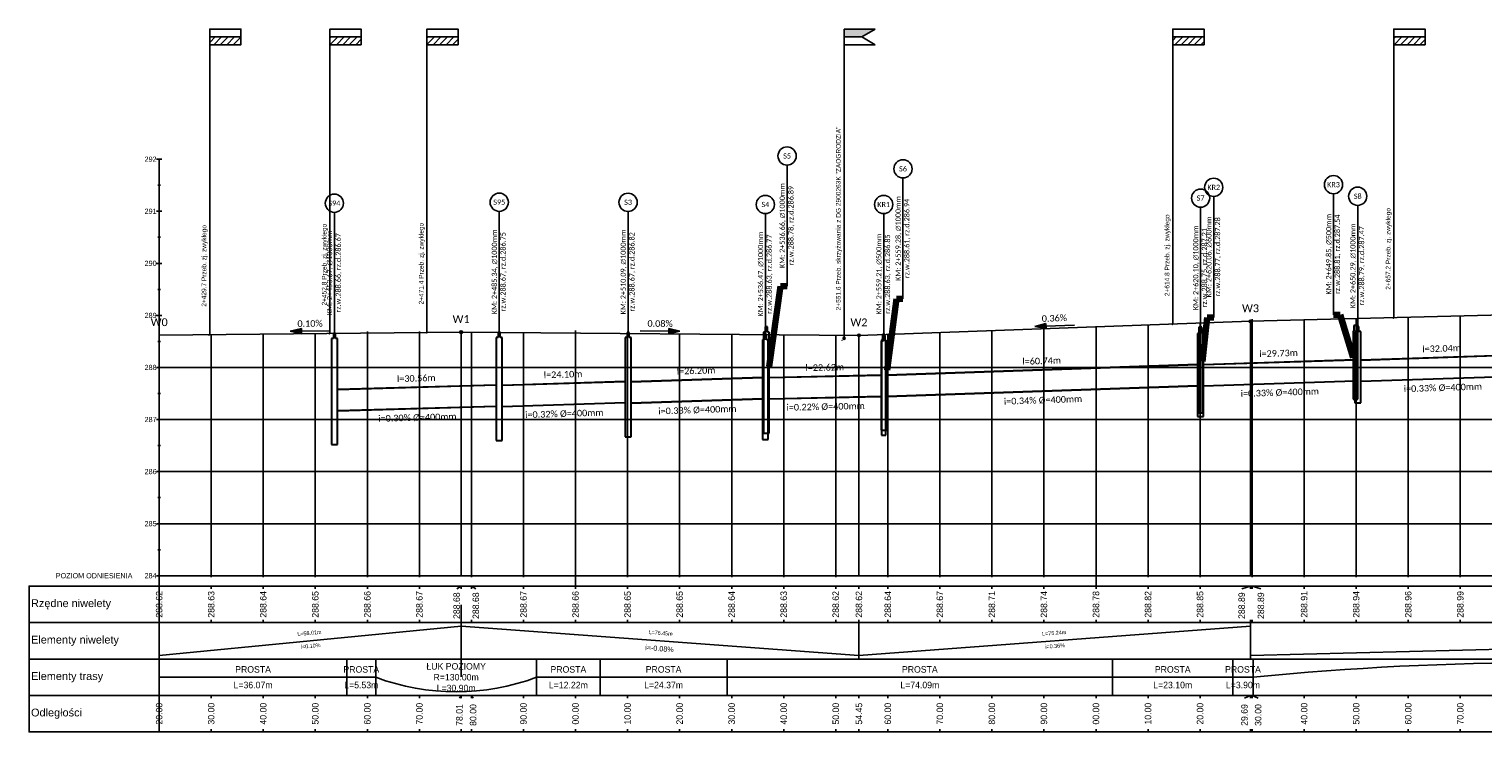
# Model space of a CAD drawing. Header units: metres. Extents: x -1 to 7476305, y 0 to 5497191.
# Tile 113 of 115: x 7475714 to 7475993, y 5496906 to 5497041. Entities that reach past the tile are written whole.
import ezdxf

# ---------------------------------------------------------------- set-up
doc = ezdxf.new("R2010")
doc.units = ezdxf.units.M
for name, color, linetype in [('C-DROGI-PROFILE', 7, 'Continuous'), ('C-DROGI-PROFILE-ETYKIETY', 7, 'Continuous'), ('C-DROGI-PROFILE-WIDOKI', 7, 'Continuous'), ('C-DROGI-PROFILE-WIDOKI-ETYKIETY', 7, 'Continuous'), ('C-DROGI-SYTUACJA', 7, 'Continuous'), ('C-SIECI-RURY-ETYKIETY', 154, 'Continuous'), ('C-SIECI-STRUKTURY-ETYKIETY', 154, 'Continuous')]:
    doc.layers.add(name, color=color, linetype=linetype)
doc.layers.add('C-ROAD-TEXT', color=1, linetype='Continuous', lineweight=13)
doc.layers.add('RTPW01', color=7, linetype='Continuous', lineweight=5, true_color=0x0a0909)
doc.styles.add('! rom po 1.8mm', font='calibri.ttf', dxfattribs={"height": 0.9})
doc.styles.add('KAMIL', font='calibri.ttf', dxfattribs={"height": 0.75})
doc.dimstyles.new('! 500', dxfattribs={"dimscale": 5, "dimtxt": 0.9, "dimasz": 0.18, "dimexe": 0.08, "dimexo": 0.04, "dimgap": 0.07, "dimtad": 1, "dimzin": 1, "dimtxsty": '! rom po 1.8mm', "dimcen": 0.09, "dimclrd": 256, "dimclre": 256, "dimclrt": 256, "dimazin": 1, "dimtfac": 1, "dimtix": 1, "dimtmove": 1, "dimatfit": 1, "dimfxl": 0.2, "dimlwd": -1, "dimlwe": -1, "dimarcsym": 0})

# ---------------------------------------------------------------- blocks, each defined once
blk = doc.blocks.new('okrag')
at = {"color": 0}
blk.add_circle((0, 0), 0.5, dxfattribs=at)
blk = doc.blocks.new('strzalka_poziom_2')
blk.add_hatch(color=256).paths.add_polyline_path([(1, 0.091), (1, -0.091), (1.391, 0)])
blk.add_line((1, 0.091), (1, -0.091))
for points in [[(0, 0), (1, 0)], [(1.391, 0), (1, 0.091)], [(1.391, 0), (1, -0.091)]]:
    blk.add_lwpolyline(points)
blk = doc.blocks.new('flaga zjazd')
at = {"layer": 'C-DROGI-SYTUACJA'}
h = blk.add_hatch(dxfattribs=at)
h.set_pattern_fill('ANSI31', color=1, scale=0.46)
h.set_pattern_definition([(45, (-7493231.8825, -5485457.8885), (-1.03272945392, 1.03272945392), [])])
h.paths.add_polyline_path([(10, 2), (10, 5), (0, 5), (0, 2)])
at = {"layer": 'C-DROGI-SYTUACJA', "flags": 128}
for points in [[(10, 5), (10, 0), (0, 0), (0, 5), (10, 5)], [(10, 0), (10, 5), (0, 5), (0, 0), (10, 0)], [(10, 2), (0, 2)], [(10, 2), (0, 2)]]:
    blk.add_lwpolyline(points, dxfattribs=at)
blk = doc.blocks.new('flaga zjazd prawo')
at = {"layer": 'C-DROGI-SYTUACJA'}
h = blk.add_hatch(dxfattribs=at)
h.set_pattern_fill('ANSI31', color=1, scale=0.46)
h.set_pattern_definition([(45, (-7493241.8825, -5485457.8885), (-1.03272945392, 1.03272945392), [])])
h.paths.add_polyline_path([(0, 2.5), (0, 5), (-10, 5), (-10, 2.5)])
at = {"layer": 'C-DROGI-SYTUACJA', "flags": 128}
for points in [[(0, 5), (0, 0), (-10, 0), (-10, 5), (0, 5)], [(0, 0), (0, 5), (-10, 5), (-10, 0), (0, 0)], [(0, 2.5), (-10, 2.5)], [(0, 2.5), (-10, 2.5)]]:
    blk.add_lwpolyline(points, dxfattribs=at)
blk = doc.blocks.new('AeccTickCircle')
at = {"color": 0, "linetype": 'ByBlock', "lineweight": -2}
blk.add_circle((0, 0), 0.5, dxfattribs=at)
blk = doc.blocks.new('flaga_prawa')
at = {"linetype": 'ByBlock', "lineweight": -2}
blk.add_hatch(color=0, dxfattribs=at).paths.add_polyline_path([(0, 0.5), (0, 0), (-2, 0), (-1.134, 0.5)])
at = {"color": 0, "linetype": 'ByBlock', "lineweight": -2}
for p, q in [((-2, 1), (0, 1)), ((-2, 1), (-1.13, 0.498)), ((0, 0), (0, 1)), ((-2, 0), (-1.13, 0.502)), ((0, 0), (-2, 0)), ((0, 0.5), (-1.134, 0.5))]:
    blk.add_line(p, q, dxfattribs=at)

msp = doc.modelspace()

# ---------------------------------------------------------------- linework, layer by layer
at = {"layer": 'C-DROGI-PROFILE', "color": 1, "linetype": 'Continuous', "lineweight": -3, "flags": 128}
msp.add_lwpolyline([(7475738.893, 5496981.765), (7475796.899, 5496982.368), (7475873.345, 5496981.744), (7475948.581, 5496984.44), (7476179.401, 5496990.243), (7476303.794, 5496991.827)], dxfattribs=at)
at = {"layer": 'C-DROGI-PROFILE', "color": 1, "linetype": 'Continuous', "lineweight": -3}
for centre in [(7475948.581, 5496984.44), (7475796.899, 5496982.368), (7475873.345, 5496981.744)]:
    msp.add_circle(centre, 0.25, dxfattribs=at)
at = {"layer": 'C-DROGI-PROFILE-ETYKIETY', "color": 7, "linetype": 'Continuous', "lineweight": -3}
for p, q in [((7475748.592, 5496981.866), (7475748.592, 5497040.573)), ((7475771.698, 5496982.106), (7475771.698, 5497040.573)), ((7475790.33, 5496982.3), (7475790.33, 5497040.573)), ((7475870.481, 5496981.173), (7475870.481, 5497040.573)), ((7475933.646, 5496983.905), (7475933.646, 5497040.573)), ((7475976.116, 5496985.133), (7475976.116, 5497040.573)), ((7475948.581, 5496984.44), (7475948.581, 5496935.573)), ((7475738.893, 5496981.765), (7475738.893, 5496935.573)), ((7475796.899, 5496982.368), (7475796.899, 5496935.573)), ((7475873.345, 5496981.744), (7475873.345, 5496935.573))]:
    msp.add_line(p, q, dxfattribs=at)
at = {"layer": 'C-DROGI-PROFILE-WIDOKI', "color": 7, "linetype": 'Continuous', "lineweight": -3}
for p, q in [((7475738.393, 5497015.573), (7475739.393, 5497015.573)), ((7475738.893, 5496933.073), (7475738.893, 5497015.573)), ((7475738.643, 5497010.573), (7475739.143, 5497010.573)), ((7475738.393, 5497005.573), (7475739.393, 5497005.573)), ((7475738.643, 5497000.573), (7475739.143, 5497000.573)), ((7475738.393, 5496995.573), (7475739.393, 5496995.573)), ((7475738.643, 5496990.573), (7475739.143, 5496990.573)), ((7475738.393, 5496985.573), (7475739.393, 5496985.573)), ((7475738.643, 5496980.573), (7475739.143, 5496980.573)), ((7475738.393, 5496975.573), (7475739.393, 5496975.573)), ((7475738.643, 5496970.573), (7475739.143, 5496970.573)), ((7475738.393, 5496965.573), (7475739.393, 5496965.573)), ((7475738.643, 5496960.573), (7475739.143, 5496960.573)), ((7475738.393, 5496955.573), (7475739.393, 5496955.573)), ((7475738.643, 5496950.573), (7475739.143, 5496950.573)), ((7475738.393, 5496945.573), (7475739.393, 5496945.573)), ((7475738.643, 5496940.573), (7475739.143, 5496940.573)), ((7475818.893, 5496933.073), (7475818.893, 5496938.073)), ((7475918.893, 5496933.073), (7475918.893, 5496938.073)), ((7475738.393, 5496935.573), (7476303.794, 5496935.573)), ((7475748.893, 5496935.323), (7475748.893, 5496935.823)), ((7475758.893, 5496935.323), (7475758.893, 5496935.823)), ((7475768.893, 5496935.323), (7475768.893, 5496935.823)), ((7475778.893, 5496935.323), (7475778.893, 5496935.823)), ((7475788.893, 5496935.323), (7475788.893, 5496935.823)), ((7475798.893, 5496935.323), (7475798.893, 5496935.823)), ((7475808.893, 5496935.323), (7475808.893, 5496935.823)), ((7475828.893, 5496935.323), (7475828.893, 5496935.823)), ((7475838.893, 5496935.323), (7475838.893, 5496935.823)), ((7475848.893, 5496935.323), (7475848.893, 5496935.823)), ((7475858.893, 5496935.323), (7475858.893, 5496935.823)), ((7475868.893, 5496935.323), (7475868.893, 5496935.823)), ((7475878.893, 5496935.323), (7475878.893, 5496935.823)), ((7475888.893, 5496935.323), (7475888.893, 5496935.823)), ((7475898.893, 5496935.323), (7475898.893, 5496935.823)), ((7475908.893, 5496935.323), (7475908.893, 5496935.823)), ((7475928.893, 5496935.323), (7475928.893, 5496935.823)), ((7475938.893, 5496935.323), (7475938.893, 5496935.823)), ((7475948.893, 5496935.323), (7475948.893, 5496935.823)), ((7475958.893, 5496935.323), (7475958.893, 5496935.823)), ((7475968.893, 5496935.323), (7475968.893, 5496935.823)), ((7475978.893, 5496935.323), (7475978.893, 5496935.823)), ((7475988.893, 5496935.323), (7475988.893, 5496935.823)), ((7475748.893, 5496933.573), (7475748.893, 5496933.073)), ((7475758.893, 5496933.573), (7475758.893, 5496933.073)), ((7475768.893, 5496933.573), (7475768.893, 5496933.073)), ((7475778.893, 5496933.573), (7475778.893, 5496933.073)), ((7475788.893, 5496933.573), (7475788.893, 5496933.073)), ((7475798.893, 5496933.573), (7475798.893, 5496933.073)), ((7475808.893, 5496933.573), (7475808.893, 5496933.073)), ((7475818.893, 5496933.573), (7475818.893, 5496933.073)), ((7475828.893, 5496933.573), (7475828.893, 5496933.073)), ((7475838.893, 5496933.573), (7475838.893, 5496933.073)), ((7475848.893, 5496933.573), (7475848.893, 5496933.073)), ((7475858.893, 5496933.573), (7475858.893, 5496933.073)), ((7475868.893, 5496933.573), (7475868.893, 5496933.073)), ((7475878.893, 5496933.573), (7475878.893, 5496933.073)), ((7475888.893, 5496933.573), (7475888.893, 5496933.073)), ((7475898.893, 5496933.573), (7475898.893, 5496933.073)), ((7475908.893, 5496933.573), (7475908.893, 5496933.073)), ((7475918.893, 5496933.573), (7475918.893, 5496933.073)), ((7475928.893, 5496933.573), (7475928.893, 5496933.073)), ((7475938.893, 5496933.573), (7475938.893, 5496933.073)), ((7475948.893, 5496933.573), (7475948.893, 5496933.073)), ((7475958.893, 5496933.573), (7475958.893, 5496933.073)), ((7475968.893, 5496933.573), (7475968.893, 5496933.073)), ((7475978.893, 5496933.573), (7475978.893, 5496933.073)), ((7475988.893, 5496933.573), (7475988.893, 5496933.073)), ((7475748.893, 5496926.573), (7475748.893, 5496927.073)), ((7475758.893, 5496926.573), (7475758.893, 5496927.073)), ((7475768.893, 5496926.573), (7475768.893, 5496927.073)), ((7475778.893, 5496926.573), (7475778.893, 5496927.073)), ((7475788.893, 5496926.573), (7475788.893, 5496927.073)), ((7475798.893, 5496926.573), (7475798.893, 5496927.073)), ((7475808.893, 5496926.573), (7475808.893, 5496927.073)), ((7475818.893, 5496926.573), (7475818.893, 5496927.073)), ((7475828.893, 5496926.573), (7475828.893, 5496927.073)), ((7475838.893, 5496926.573), (7475838.893, 5496927.073)), ((7475848.893, 5496926.573), (7475848.893, 5496927.073)), ((7475858.893, 5496926.573), (7475858.893, 5496927.073)), ((7475868.893, 5496926.573), (7475868.893, 5496927.073)), ((7475878.893, 5496926.573), (7475878.893, 5496927.073)), ((7475888.893, 5496926.573), (7475888.893, 5496927.073)), ((7475898.893, 5496926.573), (7475898.893, 5496927.073)), ((7475908.893, 5496926.573), (7475908.893, 5496927.073)), ((7475918.893, 5496926.573), (7475918.893, 5496927.073)), ((7475928.893, 5496926.573), (7475928.893, 5496927.073)), ((7475938.893, 5496926.573), (7475938.893, 5496927.073)), ((7475948.893, 5496926.573), (7475948.893, 5496927.073)), ((7475958.893, 5496926.573), (7475958.893, 5496927.073)), ((7475968.893, 5496926.573), (7475968.893, 5496927.073)), ((7475978.893, 5496926.573), (7475978.893, 5496927.073)), ((7475988.893, 5496926.573), (7475988.893, 5496927.073)), ((7475738.893, 5496912.573), (7475738.893, 5496919.573)), ((7475774.967, 5496912.573), (7475774.967, 5496919.573)), ((7475780.498, 5496912.573), (7475780.498, 5496919.573)), ((7475811.402, 5496912.573), (7475811.402, 5496919.573)), ((7475823.623, 5496912.573), (7475823.623, 5496919.573)), ((7475847.996, 5496912.573), (7475847.996, 5496919.573)), ((7475922.086, 5496912.573), (7475922.086, 5496919.573)), ((7475945.183, 5496912.573), (7475945.183, 5496919.573)), ((7475949.081, 5496912.573), (7475949.081, 5496919.573)), ((7475748.893, 5496912.573), (7475748.893, 5496912.073)), ((7475758.893, 5496912.573), (7475758.893, 5496912.073)), ((7475768.893, 5496912.573), (7475768.893, 5496912.073)), ((7475778.893, 5496912.573), (7475778.893, 5496912.073)), ((7475788.893, 5496912.573), (7475788.893, 5496912.073)), ((7475798.893, 5496912.573), (7475798.893, 5496912.073)), ((7475808.893, 5496912.573), (7475808.893, 5496912.073)), ((7475818.893, 5496912.573), (7475818.893, 5496912.073)), ((7475828.893, 5496912.573), (7475828.893, 5496912.073)), ((7475838.893, 5496912.573), (7475838.893, 5496912.073)), ((7475848.893, 5496912.573), (7475848.893, 5496912.073)), ((7475858.893, 5496912.573), (7475858.893, 5496912.073)), ((7475868.893, 5496912.573), (7475868.893, 5496912.073)), ((7475878.893, 5496912.573), (7475878.893, 5496912.073)), ((7475888.893, 5496912.573), (7475888.893, 5496912.073)), ((7475898.893, 5496912.573), (7475898.893, 5496912.073)), ((7475908.893, 5496912.573), (7475908.893, 5496912.073)), ((7475918.893, 5496912.573), (7475918.893, 5496912.073)), ((7475928.893, 5496912.573), (7475928.893, 5496912.073)), ((7475938.893, 5496912.573), (7475938.893, 5496912.073)), ((7475948.893, 5496912.573), (7475948.893, 5496912.073)), ((7475958.893, 5496912.573), (7475958.893, 5496912.073)), ((7475968.893, 5496912.573), (7475968.893, 5496912.073)), ((7475978.893, 5496912.573), (7475978.893, 5496912.073)), ((7475988.893, 5496912.573), (7475988.893, 5496912.073)), ((7475748.893, 5496905.573), (7475748.893, 5496906.073)), ((7475758.893, 5496905.573), (7475758.893, 5496906.073)), ((7475768.893, 5496905.573), (7475768.893, 5496906.073)), ((7475778.893, 5496905.573), (7475778.893, 5496906.073)), ((7475788.893, 5496905.573), (7475788.893, 5496906.073)), ((7475798.893, 5496905.573), (7475798.893, 5496906.073)), ((7475808.893, 5496905.573), (7475808.893, 5496906.073)), ((7475818.893, 5496905.573), (7475818.893, 5496906.073)), ((7475828.893, 5496905.573), (7475828.893, 5496906.073)), ((7475838.893, 5496905.573), (7475838.893, 5496906.073)), ((7475848.893, 5496905.573), (7475848.893, 5496906.073)), ((7475858.893, 5496905.573), (7475858.893, 5496906.073)), ((7475868.893, 5496905.573), (7475868.893, 5496906.073)), ((7475878.893, 5496905.573), (7475878.893, 5496906.073)), ((7475888.893, 5496905.573), (7475888.893, 5496906.073)), ((7475898.893, 5496905.573), (7475898.893, 5496906.073)), ((7475908.893, 5496905.573), (7475908.893, 5496906.073)), ((7475918.893, 5496905.573), (7475918.893, 5496906.073)), ((7475928.893, 5496905.573), (7475928.893, 5496906.073)), ((7475938.893, 5496905.573), (7475938.893, 5496906.073)), ((7475948.893, 5496905.573), (7475948.893, 5496906.073)), ((7475958.893, 5496905.573), (7475958.893, 5496906.073)), ((7475968.893, 5496905.573), (7475968.893, 5496906.073)), ((7475978.893, 5496905.573), (7475978.893, 5496906.073)), ((7475988.893, 5496905.573), (7475988.893, 5496906.073))]:
    msp.add_line(p, q, dxfattribs=at)
at = {"layer": 'C-DROGI-PROFILE-WIDOKI', "color": 8, "linetype": 'Continuous', "lineweight": -3}
for p, q in [((7475938.893, 5496935.573), (7475938.893, 5496984.093)), ((7475948.893, 5496935.573), (7475948.893, 5496984.845)), ((7475958.893, 5496935.573), (7475958.893, 5496984.7)), ((7475968.893, 5496935.573), (7475968.893, 5496984.951)), ((7475978.893, 5496935.573), (7475978.893, 5496985.203)), ((7475988.893, 5496935.573), (7475988.893, 5496985.454)), ((7475748.893, 5496935.573), (7475748.893, 5496981.869)), ((7475758.893, 5496935.573), (7475758.893, 5496981.973)), ((7475768.893, 5496935.573), (7475768.893, 5496982.077)), ((7475778.893, 5496935.573), (7475778.893, 5496982.477)), ((7475788.893, 5496935.573), (7475788.893, 5496982.459)), ((7475798.893, 5496935.573), (7475798.893, 5496982.397)), ((7475808.893, 5496935.573), (7475808.893, 5496982.27)), ((7475828.893, 5496935.573), (7475828.893, 5496982.107)), ((7475838.893, 5496935.573), (7475838.893, 5496982.025)), ((7475848.893, 5496935.573), (7475848.893, 5496981.944)), ((7475858.893, 5496935.573), (7475858.893, 5496981.862)), ((7475868.893, 5496935.573), (7475868.893, 5496981.78)), ((7475878.893, 5496935.573), (7475878.893, 5496981.943)), ((7475888.893, 5496935.573), (7475888.893, 5496982.301)), ((7475898.893, 5496935.573), (7475898.893, 5496982.66)), ((7475908.893, 5496935.573), (7475908.893, 5496983.018)), ((7475928.893, 5496935.573), (7475928.893, 5496983.735))]:
    msp.add_line(p, q, dxfattribs=at)
at = {"layer": 'C-DROGI-PROFILE-WIDOKI', "color": 9, "linetype": 'Continuous', "lineweight": -3}
for p, q in [((7475738.893, 5496935.573), (7475738.893, 5496983.938)), ((7475818.893, 5496935.573), (7475818.893, 5496982.648)), ((7475918.893, 5496935.573), (7475918.893, 5496983.376)), ((7475738.893, 5496975.573), (7476303.794, 5496975.573)), ((7475738.893, 5496965.573), (7476303.794, 5496965.573)), ((7475738.893, 5496955.573), (7476303.794, 5496955.573)), ((7475738.893, 5496945.573), (7476303.794, 5496945.573)), ((7475738.893, 5496935.573), (7476303.794, 5496935.573))]:
    msp.add_line(p, q, dxfattribs=at)
at = {"layer": 'C-DROGI-PROFILE-WIDOKI', "color": 1, "linetype": 'Continuous', "lineweight": -3}
for p, q in [((7475738.893, 5496933.573), (7475738.893, 5496933.073)), ((7475796.899, 5496933.573), (7475796.899, 5496933.073)), ((7475873.345, 5496933.573), (7475873.345, 5496933.073)), ((7475948.581, 5496933.573), (7475948.581, 5496933.073)), ((7475738.893, 5496926.573), (7475738.893, 5496927.073)), ((7475796.899, 5496926.573), (7475796.899, 5496927.073)), ((7475873.345, 5496926.573), (7475873.345, 5496927.073)), ((7475948.581, 5496926.573), (7475948.581, 5496927.073)), ((7475738.893, 5496912.573), (7475738.893, 5496912.073)), ((7475796.899, 5496912.573), (7475796.899, 5496912.073)), ((7475873.345, 5496912.573), (7475873.345, 5496912.073)), ((7475948.581, 5496912.573), (7475948.581, 5496912.073)), ((7475738.893, 5496905.573), (7475738.893, 5496906.073)), ((7475796.899, 5496905.573), (7475796.899, 5496906.073)), ((7475873.345, 5496905.573), (7475873.345, 5496906.073)), ((7475948.581, 5496905.573), (7475948.581, 5496906.073))]:
    msp.add_line(p, q, dxfattribs=at)
at = {"layer": 'C-DROGI-PROFILE-WIDOKI', "color": 250, "linetype": 'Continuous', "lineweight": -3}
for p, q in [((7475796.899, 5496919.573), (7475796.899, 5496929.989)), ((7475738.893, 5496919.573), (7475738.893, 5496926.573)), ((7475796.899, 5496926.573), (7475796.899, 5496916.156)), ((7475873.345, 5496919.573), (7475873.345, 5496926.573)), ((7475948.581, 5496919.573), (7475948.581, 5496926.573))]:
    msp.add_line(p, q, dxfattribs=at)
at = {"layer": 'C-DROGI-PROFILE-WIDOKI', "color": 6, "linetype": 'Continuous', "lineweight": -3}
for p, q in [((7475738.893, 5496916.073), (7475780.498, 5496916.073)), ((7475811.402, 5496916.073), (7475949.081, 5496916.073))]:
    msp.add_line(p, q, dxfattribs=at)
at = {"layer": 'C-DROGI-PROFILE-WIDOKI', "color": 150, "linetype": 'Continuous', "lineweight": -3, "extrusion": (0, 0, -1)}
msp.add_arc((-7476005.566, 5496347.725), 571.147, 84.32429, 95.67571, dxfattribs=at)
at = {"layer": 'C-DROGI-PROFILE-WIDOKI', "color": 150, "linetype": 'Continuous', "lineweight": -3}
msp.add_arc((7475795.95, 5496957.309), 44.037, 249.45827, 290.54173, dxfattribs=at)
at = {"layer": 'C-DROGI-PROFILE-WIDOKI', "color": 7, "linetype": 'Continuous', "lineweight": -3}
for points in [[(7475738.893, 5496926.573), (7475738.893, 5496933.573), (7475713.893, 5496933.573), (7475713.893, 5496926.573)], [(7475738.893, 5496926.573), (7476303.794, 5496926.573), (7476303.794, 5496933.573), (7475738.893, 5496933.573)], [(7475738.893, 5496912.573), (7475738.893, 5496919.573), (7475713.893, 5496919.573), (7475713.893, 5496912.573)], [(7475738.893, 5496912.573), (7476303.794, 5496912.573), (7476303.794, 5496919.573), (7475738.893, 5496919.573)], [(7475738.893, 5496905.573), (7475738.893, 5496912.573), (7475713.893, 5496912.573), (7475713.893, 5496905.573)], [(7475738.893, 5496905.573), (7476303.794, 5496905.573), (7476303.794, 5496912.573), (7475738.893, 5496912.573)]]:
    msp.add_3dface(points, dxfattribs=at)
at = {"layer": 'C-DROGI-PROFILE-WIDOKI', "color": 250, "linetype": 'Continuous', "lineweight": -3}
for points in [[(7475738.893, 5496919.573), (7475738.893, 5496926.573), (7475713.893, 5496926.573), (7475713.893, 5496919.573)], [(7475738.893, 5496919.573), (7476303.794, 5496919.573), (7476303.794, 5496926.573), (7475738.893, 5496926.573)]]:
    msp.add_3dface(points, dxfattribs=at)
at = {"layer": 'C-DROGI-PROFILE-WIDOKI-ETYKIETY', "color": 7, "linetype": 'Continuous', "lineweight": -3}
for p, q in [((7475796.899, 5496933.573), (7475796.055, 5496933.073)), ((7475798.893, 5496933.573), (7475799.736, 5496933.073)), ((7475948.581, 5496933.573), (7475946.896, 5496933.073)), ((7475948.893, 5496933.573), (7475950.578, 5496933.073)), ((7475796.899, 5496912.573), (7475796.578, 5496912.073)), ((7475798.893, 5496912.573), (7475799.213, 5496912.073)), ((7475948.581, 5496912.573), (7475947.419, 5496912.073)), ((7475948.893, 5496912.573), (7475950.054, 5496912.073))]:
    msp.add_line(p, q, dxfattribs=at)
at = {"layer": 'C-ROAD-TEXT', "color": 250, "linetype": 'Continuous', "lineweight": -3}
for p, q in [((7475738.893, 5496920.273), (7475796.899, 5496925.873)), ((7475796.899, 5496925.873), (7475873.345, 5496920.273)), ((7475873.345, 5496920.273), (7475948.581, 5496925.873)), ((7475948.581, 5496920.273), (7476179.401, 5496925.873))]:
    msp.add_line(p, q, dxfattribs=at)
at = {"layer": 'C-SIECI-STRUKTURY-ETYKIETY', "color": 154, "linetype": 'Continuous', "lineweight": -3}
for p, q in [((7475859.536, 5496991.2), (7475859.536, 5497014.45)), ((7475881.804, 5496988.729), (7475881.804, 5497011.979)), ((7475938.991, 5496983.106), (7475938.991, 5497006.356)), ((7475941.512, 5496985.176), (7475941.512, 5497008.426)), ((7475964.527, 5496985.69), (7475964.527, 5497008.94)), ((7475969.182, 5496983.464), (7475969.182, 5497006.714)), ((7475772.559, 5496982.124), (7475772.559, 5497005.374)), ((7475804.23, 5496982.315), (7475804.23, 5497005.565)), ((7475828.986, 5496982.303), (7475828.986, 5497005.553)), ((7475855.365, 5496981.878), (7475855.365, 5497005.128)), ((7475878.1, 5496981.88), (7475878.1, 5497005.13))]:
    msp.add_line(p, q, dxfattribs=at)
at = {"layer": 'RTPW01', "color": 150, "linetype": 'Continuous', "lineweight": 30}
for p, q in [((7475772.759, 5496982.124), (7475772.359, 5496982.124)), ((7475772.359, 5496982.124), (7475772.359, 5496981.124)), ((7475772.759, 5496981.124), (7475772.759, 5496982.124)), ((7475803.665, 5496981.315), (7475803.665, 5496961.579)), ((7475804.03, 5496981.315), (7475803.665, 5496981.315)), ((7475804.43, 5496982.315), (7475804.03, 5496982.315)), ((7475804.03, 5496982.315), (7475804.03, 5496981.315)), ((7475804.43, 5496981.315), (7475804.43, 5496982.315)), ((7475804.795, 5496981.315), (7475804.43, 5496981.315)), ((7475804.795, 5496961.579), (7475804.795, 5496981.315)), ((7475828.421, 5496981.303), (7475828.421, 5496962.249)), ((7475828.786, 5496981.303), (7475828.421, 5496981.303)), ((7475829.186, 5496982.303), (7475828.786, 5496982.303)), ((7475828.786, 5496982.303), (7475828.786, 5496981.303)), ((7475829.186, 5496981.303), (7475829.186, 5496982.303)), ((7475829.551, 5496981.303), (7475829.186, 5496981.303)), ((7475829.551, 5496962.249), (7475829.551, 5496981.303)), ((7475854.985, 5496982.385), (7475854.985, 5496962.98)), ((7475855.35, 5496982.385), (7475854.985, 5496982.385)), ((7475855.565, 5496981.878), (7475855.165, 5496981.878)), ((7475855.165, 5496981.878), (7475855.165, 5496980.878)), ((7475855.75, 5496983.385), (7475855.35, 5496983.385)), ((7475855.35, 5496983.385), (7475855.35, 5496982.385)), ((7475855.565, 5496980.878), (7475855.565, 5496981.878)), ((7475855.75, 5496982.385), (7475855.75, 5496983.385)), ((7475856.115, 5496982.385), (7475855.75, 5496982.385)), ((7475856.115, 5496962.98), (7475856.115, 5496982.385)), ((7475878.3, 5496981.88), (7475877.9, 5496981.88)), ((7475877.9, 5496981.88), (7475877.9, 5496980.88)), ((7475878.37, 5496981.628), (7475877.97, 5496981.628)), ((7475877.97, 5496981.628), (7475877.97, 5496980.628)), ((7475878.3, 5496980.88), (7475878.3, 5496981.88)), ((7475878.37, 5496980.628), (7475878.37, 5496981.628)), ((7475938.426, 5496982.106), (7475938.426, 5496966.182)), ((7475938.791, 5496982.106), (7475938.426, 5496982.106)), ((7475938.531, 5496982.302), (7475938.531, 5496966.84)), ((7475938.657, 5496982.302), (7475938.531, 5496982.302)), ((7475939.257, 5496983.302), (7475938.657, 5496983.302)), ((7475938.657, 5496983.302), (7475938.657, 5496982.302)), ((7475939.191, 5496983.106), (7475938.791, 5496983.106)), ((7475938.791, 5496983.106), (7475938.791, 5496982.106)), ((7475939.191, 5496982.106), (7475939.191, 5496983.106)), ((7475939.556, 5496982.106), (7475939.191, 5496982.106)), ((7475939.257, 5496982.302), (7475939.257, 5496983.302)), ((7475939.382, 5496982.302), (7475939.257, 5496982.302)), ((7475939.382, 5496966.84), (7475939.382, 5496982.302)), ((7475939.556, 5496966.182), (7475939.556, 5496982.106)), ((7475968.32, 5496982.63), (7475968.32, 5496969.505)), ((7475968.446, 5496982.63), (7475968.32, 5496982.63)), ((7475969.046, 5496983.63), (7475968.446, 5496983.63)), ((7475968.446, 5496983.63), (7475968.446, 5496982.63)), ((7475968.617, 5496982.464), (7475968.617, 5496968.81)), ((7475968.982, 5496982.464), (7475968.617, 5496982.464)), ((7475969.382, 5496983.464), (7475968.982, 5496983.464)), ((7475968.982, 5496983.464), (7475968.982, 5496982.464)), ((7475969.046, 5496982.63), (7475969.046, 5496983.63)), ((7475969.171, 5496982.63), (7475969.046, 5496982.63)), ((7475969.171, 5496969.505), (7475969.171, 5496982.63)), ((7475969.382, 5496982.464), (7475969.382, 5496983.464)), ((7475969.747, 5496982.464), (7475969.382, 5496982.464)), ((7475969.747, 5496968.81), (7475969.747, 5496982.464)), ((7475771.994, 5496981.124), (7475771.994, 5496960.776)), ((7475772.359, 5496981.124), (7475771.994, 5496981.124)), ((7475773.124, 5496981.124), (7475772.759, 5496981.124)), ((7475773.124, 5496960.776), (7475773.124, 5496981.124)), ((7475854.8, 5496980.878), (7475854.8, 5496961.74)), ((7475855.165, 5496980.878), (7475854.8, 5496980.878)), ((7475855.93, 5496980.878), (7475855.565, 5496980.878)), ((7475855.93, 5496961.74), (7475855.93, 5496980.878)), ((7475877.605, 5496980.628), (7475877.605, 5496963.522)), ((7475877.97, 5496980.628), (7475877.605, 5496980.628)), ((7475877.675, 5496980.88), (7475877.675, 5496962.603)), ((7475877.9, 5496980.88), (7475877.675, 5496980.88)), ((7475878.526, 5496980.88), (7475878.3, 5496980.88)), ((7475878.735, 5496980.628), (7475878.37, 5496980.628)), ((7475878.526, 5496962.603), (7475878.526, 5496980.88)), ((7475878.735, 5496963.522), (7475878.735, 5496980.628)), ((7475968.32, 5496969.505), (7475969.171, 5496969.505)), ((7475968.617, 5496968.81), (7475969.747, 5496968.81)), ((7475938.426, 5496966.182), (7475939.556, 5496966.182)), ((7475938.531, 5496966.84), (7475939.382, 5496966.84)), ((7475828.421, 5496962.249), (7475829.551, 5496962.249)), ((7475854.8, 5496961.74), (7475855.93, 5496961.74)), ((7475854.985, 5496962.98), (7475856.115, 5496962.98)), ((7475877.605, 5496963.522), (7475878.735, 5496963.522)), ((7475877.675, 5496962.603), (7475878.526, 5496962.603)), ((7475771.994, 5496960.776), (7475773.124, 5496960.776)), ((7475803.665, 5496961.579), (7475804.795, 5496961.579))]:
    msp.add_line(p, q, dxfattribs=at)
at = {"layer": 'RTPW01', "color": 150, "linetype": 'Continuous', "lineweight": -3}
for p, q in [((7475938.426, 5496976.183), (7475878.735, 5496974.132)), ((7475938.426, 5496976.093), (7475878.735, 5496974.042)), ((7475968.617, 5496977.099), (7475939.556, 5496976.151)), ((7475968.617, 5496977.009), (7475939.556, 5496976.061)), ((7476001.083, 5496978.068), (7475969.747, 5496977.032)), ((7476001.083, 5496977.978), (7475969.747, 5496976.942)), ((7475828.421, 5496972.932), (7475804.795, 5496972.187)), ((7475828.421, 5496972.842), (7475804.795, 5496972.097)), ((7475854.8, 5496973.693), (7475829.551, 5496972.858)), ((7475854.8, 5496973.603), (7475829.551, 5496972.768)), ((7475877.605, 5496974.138), (7475856.115, 5496973.665)), ((7475877.605, 5496974.048), (7475856.115, 5496973.575)), ((7475968.617, 5496973.009), (7475939.556, 5496972.061)), ((7475968.617, 5496972.919), (7475939.556, 5496971.971)), ((7476001.083, 5496973.978), (7475969.747, 5496972.942)), ((7476001.083, 5496973.888), (7475969.747, 5496972.852)), ((7475803.665, 5496972.257), (7475773.124, 5496971.382)), ((7475803.665, 5496972.167), (7475773.124, 5496971.292)), ((7475877.605, 5496970.048), (7475856.115, 5496969.575)), ((7475938.426, 5496972.093), (7475878.735, 5496970.042)), ((7475938.426, 5496972.003), (7475878.735, 5496969.952)), ((7475803.665, 5496968.167), (7475773.124, 5496967.292)), ((7475803.665, 5496968.077), (7475773.124, 5496967.202)), ((7475828.421, 5496968.842), (7475804.795, 5496968.097)), ((7475828.421, 5496968.752), (7475804.795, 5496968.007)), ((7475854.8, 5496969.603), (7475829.551, 5496968.768)), ((7475854.8, 5496969.513), (7475829.551, 5496968.678)), ((7475877.605, 5496969.958), (7475856.115, 5496969.485))]:
    msp.add_line(p, q, dxfattribs=at)

# ---------------------------------------------------------------- block references
at = {"lineweight": -2, "xscale": 0.4, "yscale": 0.4, "zscale": 0.4}
msp.add_blockref('okrag', (7475870.481, 5496981.173), dxfattribs=at)
at = {"layer": 'C-DROGI-PROFILE-ETYKIETY', "color": 7, "linetype": 'Continuous', "lineweight": -3}
for name, p, xscale, yscale, zscale, rotation in [('flaga zjazd prawo', (7475748.592, 5497040.573), 0.5999999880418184, 0.5999999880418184, 0.5999999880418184, 180), ('flaga zjazd prawo', (7475771.698, 5497040.573), 0.5999999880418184, 0.5999999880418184, 0.5999999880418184, 180), ('flaga zjazd prawo', (7475790.33, 5497040.573), 0.5999999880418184, 0.5999999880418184, 0.5999999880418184, 180), ('flaga_prawa', (7475870.481, 5497040.573), 3, 3, 3, 180), ('flaga zjazd prawo', (7475933.646, 5497040.573), 0.5999999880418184, 0.5999999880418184, 0.5999999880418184, 180), ('flaga zjazd prawo', (7475976.116, 5497040.573), 0.5999999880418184, 0.5999999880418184, 0.5999999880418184, 180), ('strzalka_poziom_2', (7475914.751, 5496983.728), 5.476738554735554, 5.476738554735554, 5.476738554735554, 182.0527084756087), ('flaga zjazd', (7475976.016, 5496985.033), 1.999999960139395e-08, 1.999999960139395e-08, 1.999999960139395e-08, 90.00000000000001), ('flaga zjazd', (7475748.492, 5496981.766), 1.999999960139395e-08, 1.999999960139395e-08, 1.999999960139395e-08, 90.00000000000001), ('strzalka_poziom_2', (7475771.698, 5496982.606), 5.476738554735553, 5.476738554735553, 5.476738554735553, 180.5956068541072), ('flaga zjazd', (7475771.598, 5496982.006), 1.999999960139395e-08, 1.999999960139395e-08, 1.999999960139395e-08, 90.00000000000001), ('flaga zjazd', (7475790.23, 5496982.2), 1.999999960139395e-08, 1.999999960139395e-08, 1.999999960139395e-08, 90.00000000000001), ('strzalka_poziom_2', (7475831.318, 5496982.587), 5.476738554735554, 5.476738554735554, 5.476738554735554, 359.5320147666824), ('flaga zjazd', (7475933.546, 5496983.805), 1.999999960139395e-08, 1.999999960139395e-08, 1.999999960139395e-08, 90.00000000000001), ('flaga zjazd', (7475870.081, 5496980.773), 1.999999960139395e-08, 1.999999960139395e-08, 1.999999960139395e-08, 90.00000000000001)]:
    msp.add_blockref(name, p, dxfattribs=dict(at, xscale=xscale, yscale=yscale, zscale=zscale, rotation=rotation))
at = {"layer": 'C-SIECI-STRUKTURY-ETYKIETY', "color": 154, "linetype": 'Continuous', "lineweight": -3, "xscale": 3.5, "yscale": 3.5, "zscale": 3.5}
for p in [(7475859.536, 5497016.2), (7475881.804, 5497013.729), (7475964.527, 5497010.69), (7475938.991, 5497008.106), (7475941.512, 5497010.176), (7475969.182, 5497008.464), (7475772.559, 5497007.124), (7475804.23, 5497007.315), (7475828.986, 5497007.303), (7475855.365, 5497006.878), (7475878.1, 5497006.88)]:
    msp.add_blockref('AeccTickCircle', p, dxfattribs=at)

# ---------------------------------------------------------------- texts
at = {"layer": 'C-DROGI-PROFILE-ETYKIETY', "color": 7, "linetype": 'Continuous', "lineweight": -3, "char_height": 0.9, "attachment_point": 7, "rotation": 90}
for s, insert in [('{\\fArial|b0|i0|c0|p34;\\C256;2+551.6 Przeb. skrzyżowania z DG 2900263K "\\fArial|b0|i0|c238|p34;ZAOGRODZIA"}', (7475870.106, 5496986.548)), ('{\\fArial|b0|i0|c0|p34;\\C256;\\fArial|b0|i0|c238|p34;2+657.2\\fArial|b0|i0|c0|p34; Przeb. zj. zwykłego}', (7475975.741, 5496990.508)), ('{\\fArial|b0|i0|c0|p34;\\C256;\\fArial|b0|i0|c238|p34;2+452.8\\fArial|b0|i0|c0|p34; Przeb. zj. zwykłego}', (7475771.323, 5496987.481)), ('{\\fArial|b0|i0|c0|p34;\\C256;\\fArial|b0|i0|c238|p34;2+471.4\\fArial|b0|i0|c0|p34; Przeb. zj. zwykłego}', (7475789.955, 5496987.675)), ('{\\fArial|b0|i0|c0|p34;\\C256;\\fArial|b0|i0|c238|p34;2+614.8\\fArial|b0|i0|c0|p34; Przeb. zj. zwykłego}', (7475933.271, 5496989.28)), ('{\\fArial|b0|i0|c0|p34;\\C256;\\fArial|b0|i0|c238|p34;2+429.7\\fArial|b0|i0|c0|p34; Przeb. zj. zwykłego}', (7475748.217, 5496987.241))]:
    msp.add_mtext(s, dxfattribs=dict(at, insert=insert))
at = {"layer": 'C-DROGI-PROFILE-ETYKIETY', "color": 7, "linetype": 'Continuous', "lineweight": -3, "char_height": 1.5, "attachment_point": 5, "style": 'KAMIL'}
for s, insert in [('W3', (7475948.581, 5496986.94)), ('W0', (7475738.893, 5496984.265)), ('W1', (7475796.899, 5496984.868)), ('W2', (7475873.345, 5496984.244))]:
    msp.add_mtext(s, dxfattribs=dict(at, insert=insert))
at = {"layer": 'C-DROGI-PROFILE-ETYKIETY', "color": 7, "linetype": 'Continuous', "lineweight": -3, "char_height": 1.25, "attachment_point": 8, "style": 'KAMIL'}
for s, insert, rotation in [('0.10%', (7475767.882, 5496983.379), 0.59561), ('0.08%', (7475835.133, 5496983.369), 359.53201), ('0.36%', (7475910.916, 5496984.404), 2.05271)]:
    msp.add_mtext(s, dxfattribs=dict(at, insert=insert, rotation=rotation))
at = {"layer": 'C-DROGI-PROFILE-WIDOKI', "color": 7, "linetype": 'Continuous', "lineweight": -3}
for s, insert, char_height, attachment_point in [('292', (7475738.393, 5497015.573), 1, 6), ('291', (7475738.393, 5497005.573), 1, 6), ('290', (7475738.393, 5496995.573), 1, 6), ('289', (7475738.393, 5496985.573), 1, 6), ('288', (7475738.393, 5496975.573), 1, 6), ('287', (7475738.393, 5496965.573), 1, 6), ('286', (7475738.393, 5496955.573), 1, 6), ('285', (7475738.393, 5496945.573), 1, 6), ('POZIOM ODNIESIENIA', (7475726.393, 5496936.073), 1, 2), ('284', (7475738.393, 5496935.573), 1, 6), ('{\\fArial|b0|i0|c238|p34;Rzędne niwelety}', (7475714.268, 5496930.073), 1.5, 4), ('{\\fArial|b0|i0|c238|p34;Elementy niwelety}', (7475714.268, 5496923.073), 1.5, 4), ('{\\fArial|b0|i0|c238|p34;Elementy trasy}', (7475714.268, 5496916.073), 1.5, 4), ('{\\fArial|b0|i0|c238|p34;Odległości}', (7475714.268, 5496909.073), 1.5, 4)]:
    msp.add_mtext(s, dxfattribs=dict(at, insert=insert, char_height=char_height, attachment_point=attachment_point))
at = {"layer": 'C-DROGI-PROFILE-WIDOKI-ETYKIETY', "color": 7, "linetype": 'Continuous', "lineweight": -3, "attachment_point": 5}
for s, insert, char_height, rotation in [('288.62', (7475738.893, 5496930.073), 1.25, 90), ('288.63', (7475748.893, 5496930.073), 1.25, 90), ('288.64', (7475758.893, 5496930.073), 1.25, 90), ('288.65', (7475768.893, 5496930.073), 1.25, 90), ('288.66', (7475778.893, 5496930.073), 1.25, 90), ('288.67', (7475788.893, 5496930.073), 1.25, 90), ('288.68', (7475796.055, 5496929.823), 1.25, 90), ('288.68', (7475799.736, 5496929.823), 1.25, 90), ('288.67', (7475808.893, 5496930.073), 1.25, 90), ('288.66', (7475818.893, 5496930.073), 1.25, 90), ('288.65', (7475828.893, 5496930.073), 1.25, 90), ('288.65', (7475838.893, 5496930.073), 1.25, 90), ('288.64', (7475848.893, 5496930.073), 1.25, 90), ('288.63', (7475858.893, 5496930.073), 1.25, 90), ('288.62', (7475868.893, 5496930.073), 1.25, 90), ('288.62', (7475873.345, 5496930.073), 1.25, 90), ('288.64', (7475878.893, 5496930.073), 1.25, 90), ('288.67', (7475888.893, 5496930.073), 1.25, 90), ('288.71', (7475898.893, 5496930.073), 1.25, 90), ('288.74', (7475908.893, 5496930.073), 1.25, 90), ('288.78', (7475918.893, 5496930.073), 1.25, 90), ('288.82', (7475928.893, 5496930.073), 1.25, 90), ('288.85', (7475938.893, 5496930.073), 1.25, 90), ('288.89', (7475946.896, 5496929.823), 1.25, 90), ('288.89', (7475950.578, 5496929.823), 1.25, 90), ('288.91', (7475958.893, 5496930.073), 1.25, 90), ('288.94', (7475968.893, 5496930.073), 1.25, 90), ('288.96', (7475978.893, 5496930.073), 1.25, 90), ('288.99', (7475988.893, 5496930.073), 1.25, 90), ('L=58.01m', (7475767.752, 5496924.566), 0.75, 5.51434), ('i=0.10%', (7475767.992, 5496922.077), 0.75, 5.51434), ('L=76.45m', (7475835.231, 5496924.569), 0.75, 355.81032), ('L=75.24m', (7475910.852, 5496924.568), 0.75, 4.2568), ('i=0.36%', (7475911.037, 5496922.075), 0.75, 4.2568), ('i=-0.08%', (7475835.012, 5496921.577), 1, 355.81032), ('20.00', (7475738.893, 5496909.073), 1.25, 90), ('30.00', (7475748.893, 5496909.073), 1.25, 90), ('40.00', (7475758.893, 5496909.073), 1.25, 90), ('50.00', (7475768.893, 5496909.073), 1.25, 90), ('60.00', (7475778.893, 5496909.073), 1.25, 90), ('70.00', (7475788.893, 5496909.073), 1.25, 90), ('78.01', (7475796.578, 5496908.823), 1.25, 90), ('80.00', (7475799.213, 5496908.823), 1.25, 90), ('90.00', (7475808.893, 5496909.073), 1.25, 90), ('00.00', (7475818.893, 5496909.073), 1.25, 90), ('10.00', (7475828.893, 5496909.073), 1.25, 90), ('20.00', (7475838.893, 5496909.073), 1.25, 90), ('30.00', (7475848.893, 5496909.073), 1.25, 90), ('40.00', (7475858.893, 5496909.073), 1.25, 90), ('50.00', (7475868.893, 5496909.073), 1.25, 90), ('54.45', (7475873.345, 5496909.073), 1.25, 90), ('60.00', (7475878.893, 5496909.073), 1.25, 90), ('70.00', (7475888.893, 5496909.073), 1.25, 90), ('80.00', (7475898.893, 5496909.073), 1.25, 90), ('90.00', (7475908.893, 5496909.073), 1.25, 90), ('00.00', (7475918.893, 5496909.073), 1.25, 90), ('10.00', (7475928.893, 5496909.073), 1.25, 90), ('20.00', (7475938.893, 5496909.073), 1.25, 90), ('29.69', (7475947.419, 5496908.823), 1.25, 90), ('30.00', (7475950.054, 5496908.823), 1.25, 90), ('40.00', (7475958.893, 5496909.073), 1.25, 90), ('50.00', (7475968.893, 5496909.073), 1.25, 90), ('60.00', (7475978.893, 5496909.073), 1.25, 90), ('70.00', (7475988.893, 5496909.073), 1.25, 90)]:
    msp.add_mtext(s, dxfattribs=dict(at, insert=insert, char_height=char_height, rotation=rotation))
at = {"layer": 'C-DROGI-PROFILE-WIDOKI-ETYKIETY', "color": 7, "linetype": 'Continuous', "lineweight": -3, "char_height": 1.25, "attachment_point": 5}
for s, insert in [('PROSTA', (7475756.93, 5496917.573)), ('PROSTA', (7475777.732, 5496917.573)), ('ŁUK POZIOMY\\PR=130.00m\\PL=30.90m', (7475795.95, 5496916.073)), ('PROSTA', (7475817.513, 5496917.573)), ('PROSTA', (7475835.81, 5496917.573)), ('PROSTA', (7475885.041, 5496917.573)), ('PROSTA', (7475933.634, 5496917.573)), ('PROSTA', (7475947.132, 5496917.573)), ('L=36.07m', (7475756.93, 5496914.573)), ('L=5.53m', (7475777.732, 5496914.573)), ('L=12.22m', (7475817.513, 5496914.573)), ('L=24.37m', (7475835.81, 5496914.573)), ('L=74.09m', (7475885.041, 5496914.573)), ('L=23.10m', (7475933.634, 5496914.573)), ('L=3.90m', (7475947.132, 5496914.573))]:
    msp.add_mtext(s, dxfattribs=dict(at, insert=insert))
at = {"layer": 'C-SIECI-RURY-ETYKIETY', "color": 154, "linetype": 'Continuous', "lineweight": -3, "char_height": 1.25}
for s, insert, attachment_point, rotation in [('{\\fCalibri|b0|i0|c238|p34;l=29.73m}', (7475953.985, 5496977.665), 8, 1.86718), ('{\\fCalibri|b0|i0|c238|p34;l=32.04m}', (7475985.312, 5496978.59), 8, 1.8928), ('{\\fCalibri|b0|i0|c238|p34;l=26.20m}', (7475842.072, 5496974.316), 8, 1.89438), ('{\\fCalibri|b0|i0|c238|p34;l=22.62m}', (7475866.791, 5496974.942), 8, 1.26047), ('{\\fCalibri|b0|i0|c238|p34;l=60.74m}', (7475908.473, 5496976.197), 8, 1.96809), ('{\\fCalibri|b0|i0|c238|p34;l=30.56m}', (7475788.305, 5496972.86), 8, 1.64056), ('{\\fCalibri|b0|i0|c238|p34;l=24.10m}', (7475816.509, 5496973.6), 8, 1.80699), ('{\\fCalibri|b0|i0|c238|p34;i=0.34% %%c=400mm}', (7475908.688, 5496969.937), 2, 1.96809), ('{\\fCalibri|b0|i0|c238|p34;i=0.33% %%c=400mm}', (7475954.189, 5496971.405), 2, 1.86718), ('{\\fCalibri|b0|i0|c238|p34;i=0.33% %%c=400mm}', (7475985.519, 5496972.33), 2, 1.8928), ('{\\fCalibri|b0|i0|c238|p34;i=0.32% %%c=400mm}', (7475816.707, 5496967.339), 2, 1.80699), ('{\\fCalibri|b0|i0|c238|p34;i=0.33% %%c=400mm}', (7475842.279, 5496968.056), 2, 1.89438), ('{\\fCalibri|b0|i0|c238|p34;i=0.22% %%c=400mm}', (7475866.929, 5496968.681), 2, 1.26047), ('{\\fCalibri|b0|i0|c238|p34;i=0.30% %%c=400mm}', (7475788.484, 5496966.599), 2, 1.64056)]:
    msp.add_mtext(s, dxfattribs=dict(at, insert=insert, attachment_point=attachment_point, rotation=rotation))
at = {"layer": 'C-SIECI-STRUKTURY-ETYKIETY', "color": 154, "linetype": 'Continuous', "lineweight": -3, "char_height": 1, "attachment_point": 5, "style": 'KAMIL'}
for s, insert in [('S5', (7475859.536, 5497016.2)), ('S6', (7475881.804, 5497013.729)), ('KR2', (7475941.512, 5497010.176)), ('KR3', (7475964.527, 5497010.69)), ('S94', (7475772.559, 5497007.124)), ('S95', (7475804.23, 5497007.315)), ('S3', (7475828.986, 5497007.303)), ('S4', (7475855.365, 5497006.878)), ('KR1', (7475878.1, 5497006.88)), ('S7', (7475938.991, 5497008.106)), ('S8', (7475969.182, 5497008.464))]:
    msp.add_mtext(s, dxfattribs=dict(at, insert=insert))
at = {"layer": 'C-SIECI-STRUKTURY-ETYKIETY', "color": 154, "linetype": 'Continuous', "lineweight": -3, "char_height": 1, "attachment_point": 5, "rotation": 90, "style": 'KAMIL'}
for s, insert in [('{\\fCalibri|b0|i0|c0|p7;KM: 2+536.66\\fCalibri|b0|i0|c238|p7;, \\fCalibri|b0|i0|c0|p7;∅\\fCalibri|b0|i0|c238|p7;1000mm\\fCalibri|b0|i0|c0|p7;\\Prz.w.288.78, rz.d.286.89}', (7475859.536, 5497002.825)), ('{\\fCalibri|b0|i0|c0|p7;KM: 2+559.28\\fCalibri|b0|i0|c238|p7;, \\fCalibri|b0|i0|c0|p7;∅\\fCalibri|b0|i0|c238|p7;1000mm\\fCalibri|b0|i0|c0|p7;\\Prz.w.288.61, rz.d.286.94}', (7475881.804, 5497000.354)), ('{\\fCalibri|b0|i0|c0|p7;KM: 2+620.06\\fCalibri|b0|i0|c238|p7;, \\fCalibri|b0|i0|c0|p7;∅\\fCalibri|b0|i0|c238|p7;600mm\\fCalibri|b0|i0|c0|p7;\\Prz.w.288.77, rz.d.287.28}', (7475941.512, 5496996.801)), ('{\\fCalibri|b0|i0|c0|p7;KM: 2+649.85\\fCalibri|b0|i0|c238|p7;, \\fCalibri|b0|i0|c0|p7;∅\\fCalibri|b0|i0|c238|p7;500mm\\fCalibri|b0|i0|c0|p7;\\Prz.w.288.81, rz.d.287.54}', (7475964.527, 5496997.315)), ('{\\fCalibri|b0|i0|c0|p7;KM: 2+453.67\\fCalibri|b0|i0|c238|p7;, \\fCalibri|b0|i0|c0|p7;∅\\fCalibri|b0|i0|c238|p7;1000mm\\fCalibri|b0|i0|c0|p7;\\Prz.w.288.66, rz.d.286.67}', (7475772.559, 5496993.749)), ('{\\fCalibri|b0|i0|c0|p7;KM: 2+485.34\\fCalibri|b0|i0|c238|p7;, \\fCalibri|b0|i0|c0|p7;∅\\fCalibri|b0|i0|c238|p7;1000mm\\fCalibri|b0|i0|c0|p7;\\Prz.w.288.67, rz.d.286.75}', (7475804.23, 5496993.94)), ('{\\fCalibri|b0|i0|c0|p7;KM: 2+510.09\\fCalibri|b0|i0|c238|p7;, \\fCalibri|b0|i0|c0|p7;∅\\fCalibri|b0|i0|c238|p7;1000mm\\fCalibri|b0|i0|c0|p7;\\Prz.w.288.67, rz.d.286.82}', (7475828.986, 5496993.928)), ('{\\fCalibri|b0|i0|c0|p7;KM: 2+536.47\\fCalibri|b0|i0|c238|p7;, \\fCalibri|b0|i0|c0|p7;∅\\fCalibri|b0|i0|c238|p7;1000mm\\fCalibri|b0|i0|c0|p7;\\Prz.w.288.63, rz.d.286.77}', (7475855.365, 5496993.503)), ('{\\fCalibri|b0|i0|c0|p7;KM: 2+559.21\\fCalibri|b0|i0|c238|p7;, \\fCalibri|b0|i0|c0|p7;∅\\fCalibri|b0|i0|c238|p7;500mm\\fCalibri|b0|i0|c0|p7;\\Prz.w.288.63, rz.d.286.85}', (7475878.1, 5496993.505)), ('{\\fCalibri|b0|i0|c0|p7;KM: 2+620.10\\fCalibri|b0|i0|c238|p7;, \\fCalibri|b0|i0|c0|p7;∅\\fCalibri|b0|i0|c238|p7;1000mm\\fCalibri|b0|i0|c0|p7;\\Prz.w.288.75, rz.d.287.21}', (7475938.991, 5496994.731)), ('{\\fCalibri|b0|i0|c0|p7;KM: 2+650.29\\fCalibri|b0|i0|c238|p7;, \\fCalibri|b0|i0|c0|p7;∅\\fCalibri|b0|i0|c238|p7;1000mm\\fCalibri|b0|i0|c0|p7;\\Prz.w.288.79, rz.d.287.47}', (7475969.182, 5496995.089))]:
    msp.add_mtext(s, dxfattribs=dict(at, insert=insert))

# ---------------------------------------------------------------- leaders
at = {"layer": 'C-SIECI-STRUKTURY-ETYKIETY', "color": 154, "linetype": 'Continuous', "lineweight": -3}
for points in [[(7475856.115, 5496975.737), (7475858.286, 5496991.2), (7475859.536, 5496991.2)], [(7475878.735, 5496975.087), (7475880.554, 5496988.729), (7475881.804, 5496988.729)], [(7475939.382, 5496976.754), (7475940.262, 5496985.176), (7475941.512, 5496985.176)], [(7475968.32, 5496977.488), (7475965.777, 5496985.69), (7475964.527, 5496985.69)]]:
    msp.add_leader(points, dimstyle='! 500', override={"dimscale": 1, "dimasz": 1.25, "dimclrd": 256, "dimlwd": 65535}, dxfattribs=at)

doc.saveas('drawing.dxf')
